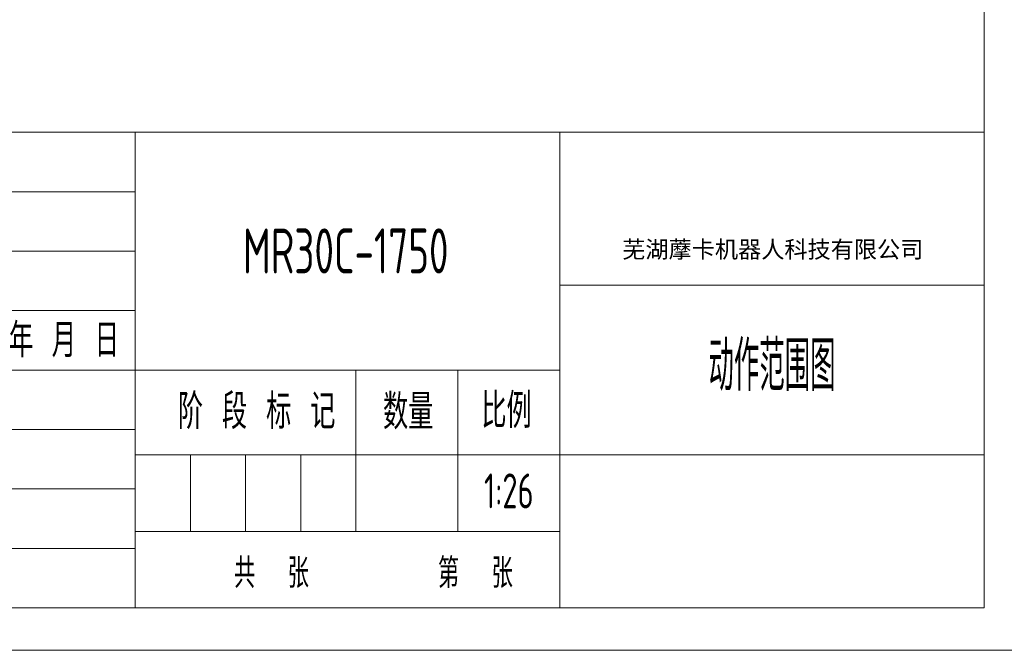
# Model space of a CAD drawing. Header units: millimetres. Extents: x 7702 to 16913, y -3294 to 4428.
# Tile 2 of 89: x 10107 to 13122, y -3294 to -1363. Entities that reach past the tile are written whole.
import ezdxf
from ezdxf.enums import TextEntityAlignment as Align

# ---------------------------------------------------------------- set-up
doc = ezdxf.new("R2010")
doc.units = ezdxf.units.MM
doc.header["$LTSCALE"] = 6
for name, color, linetype, lineweight in [('1轮廓实线层', 7, 'Continuous', 18), ('2细线层', 4, 'Continuous', 13), ('6文字层', 3, 'Continuous', 13), ('图框层', 7, 'Continuous', 18)]:
    doc.layers.add(name, color=color, linetype=linetype, lineweight=lineweight)
doc.styles.add('PC_TEXTSTYLE', font='ISOCP.SHX', dxfattribs={"width": 0.707, "bigfont": 'GBCBIG.SHX'})
doc.styles.add('仿宋体', font='txt')
doc.styles.add('标准汉字', font='gbenor.shx', dxfattribs={"bigfont": 'gbcbig.shx'})

# ---------------------------------------------------------------- blocks, each defined once
blk = doc.blocks.new('ZwmFrameMain_A4^_^无分区图框^_^portrait')
at = {"layer": '1轮廓实线层'}
for p in [(180, 287), (0, 0)]:
    blk.add_line(p, (180, 0), dxfattribs=at)
at = {"layer": '2细线层'}
blk.add_line((-25, -5), (185, -5), dxfattribs=at)
blk = doc.blocks.new('ZwmFrameMain_纵向标题栏')
at = {"layer": '1轮廓实线层'}
blk.add_line((-180, 56), (0, 56), dxfattribs=at)
at = {"layer": '2细线层', "color": 6, "linetype": 'Continuous'}
for p, q in [((-100, 0), (-100, 56)), ((-50, 0), (-50, 56)), ((-180, 49), (-100, 49)), ((-180, 42), (-100, 42)), ((-50, 38), (0, 38)), ((-180, 35), (-100, 35)), ((-180, 28), (-50, 28)), ((-74, 9), (-74, 28)), ((-62, 9), (-62, 28)), ((-180, 21), (-100, 21)), ((-100, 18), (0, 18)), ((-93.5, 9), (-93.5, 18)), ((-87, 9), (-87, 18)), ((-80.5, 9), (-80.5, 18)), ((-180, 14), (-100, 14)), ((-100, 9), (-50, 9)), ((-180, 7), (-100, 7))]:
    blk.add_line(p, q, dxfattribs=at)
at = {"layer": '6文字层', "color": 4, "linetype": 'Continuous', "insert": (-24.91, 42.09), "char_height": 2, "width": 55.1899, "attachment_point": 5, "style": '仿宋体'}
blk.add_mtext('芜湖藦卡机器人科技有限公司', dxfattribs=at)
at = {"layer": '6文字层', "color": 6, "style": '标准汉字'}
for s, insert, char_height, width, attachment_point in [('年 月 日', (-108.39, 31.5), 4, 23.9643, 5), ('阶 段 标 记', (-94.98, 21.04), 4.118, 30.425, 7), ('数量', (-70.82, 21), 4.118, 10.0187, 7), ('比例', (-59.23, 21.15), 4.118, 9.4062, 7), ('共  张        第  张', (-88.37, 2.32), 3.5, 60.8437, 7)]:
    blk.add_mtext(s, dxfattribs=dict(at, insert=insert, char_height=char_height, width=width, attachment_point=attachment_point))
at = {"layer": '6文字层', "color": 4, "style": 'PC_TEXTSTYLE', "flags": 8}
for tag, height, width, p, p2 in [('产品名称或材料标记', 5.29, 0.911854, (-90.89, 39.38), (-59.53, 39.38)), ('图样名称', 5.88, 2.846512, (-48.82, 25.54), (-1.18, 25.54)), ('图样代号', 5.88, 2.86875, (-48.82, 6.64), (-1.18, 6.64))]:
    blk.add_attdef(tag, text='', height=height, dxfattribs=dict(at, width=width)).set_placement(p, p2, align=Align.FIT)
at = {"layer": '6文字层', "color": 6, "style": 'PC_TEXTSTYLE', "width": 9.241641, "flags": 8}
blk.add_attdef('设计', text='', height=2.5, rotation=359.5768, dxfattribs=at).set_placement((-166.76, 23.52), (-157.52, 23.45), align=Align.FIT)
at = {"layer": '6文字层', "color": 6, "style": 'PC_TEXTSTYLE', "flags": 8}
for tag, height, width, p, p2 in [('审核', 2.5, 2.542374, (-166.6, 16.66), (-157.7, 16.66)), ('重量', 4.12, 1.685865, (-72.82, 11.88), (-63.18, 11.88)), ('比例', 4.12, 1.699352, (-60.82, 11.71), (-51.18, 11.71))]:
    blk.add_attdef(tag, text='', height=height, dxfattribs=dict(at, width=width)).set_placement(p, p2, align=Align.FIT)

msp = doc.modelspace()

# ---------------------------------------------------------------- block references
at = {"layer": '图框层', "xscale": 26, "yscale": 26, "zscale": 26}
msp.add_blockref('ZwmFrameMain_A4^_^无分区图框^_^portrait', (8380.33, -3163.96), dxfattribs=at)
at = {"layer": '图框层'}
ref = msp.add_blockref('ZwmFrameMain_纵向标题栏', (13060.33, -3163.96), dxfattribs=dict(at, xscale=26, yscale=26, zscale=26))
ref.add_attrib('比例', '1:26', dxfattribs={"layer": '6文字层', "color": 6, "height": 107.059, "style": 'PC_TEXTSTYLE', "width": 0.707}).set_placement((11604.33, -2859.56), align=Align.CENTER)
ref.add_attrib('图样名称', '动作范围图', dxfattribs={"layer": '6文字层', "color": 4, "height": 152.941, "style": 'PC_TEXTSTYLE', "width": 0.707}).set_placement((12410.33, -2499.83), align=Align.CENTER)
ref.add_attrib('产品名称或材料标记', 'MR30C-1750', dxfattribs={"layer": '6文字层', "color": 4, "height": 137.647, "style": 'PC_TEXTSTYLE', "width": 0.707}).set_placement((11104.96, -2140.14), align=Align.CENTER)

doc.saveas('drawing.dxf')
